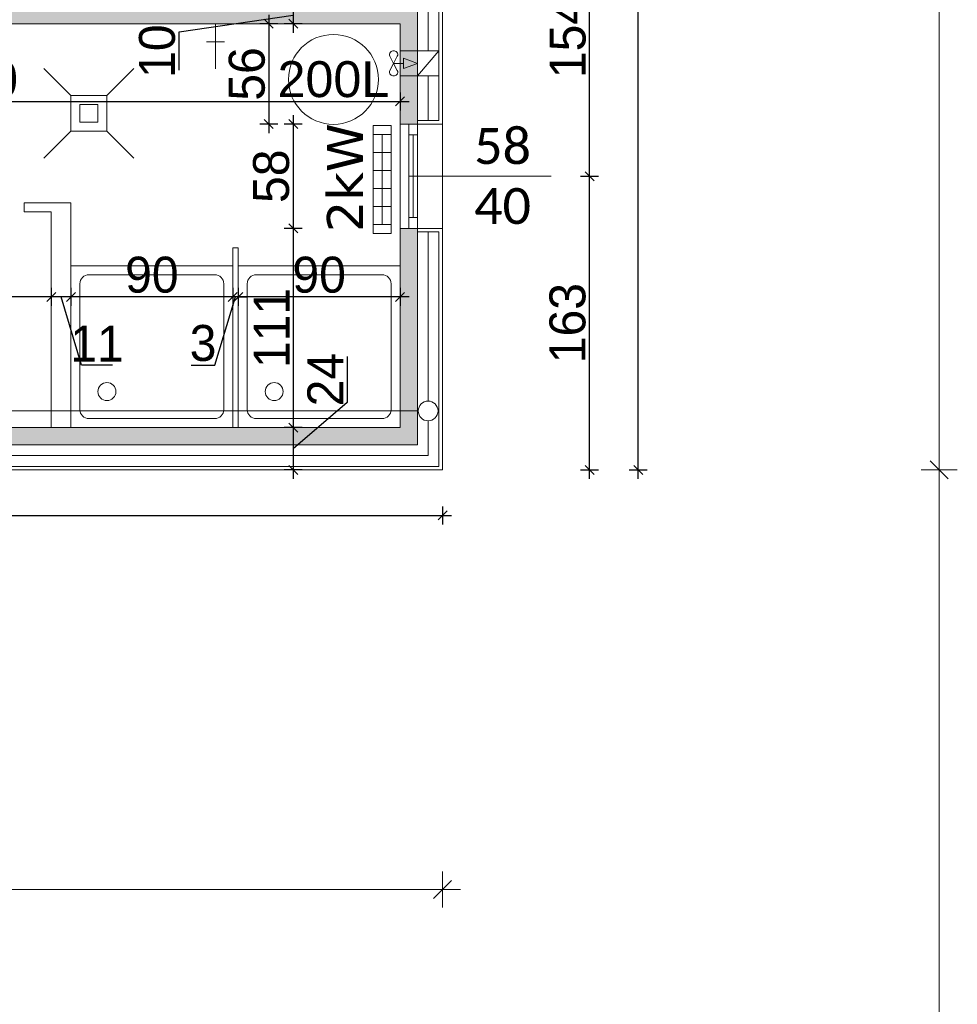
# Model space of a CAD drawing. Header units: millimetres. Extents: x 1962 to 3194, y -795 to -219.
# Tile 135 of 256: x 2525.5 to 2530.71, y -557.02 to -551.54. Entities that reach past the tile are written whole.
import ezdxf

# ---------------------------------------------------------------- set-up
doc = ezdxf.new("R2010")
doc.units = ezdxf.units.MM
doc.layers.get('0').update_dxf_attribs({"lineweight": 5})
doc.layers.get('Defpoints').update_dxf_attribs({"lineweight": 9})
for name, color, linetype, lineweight in [('A_hatch nawierzchnia', 253, 'Continuous', 9), ('A_obiekty kontenery', 152, 'Continuous', 9), ('A_obiekty kontenery elewacja', 62, 'Continuous', 9), ('A_obiekty kontenery izolacja', 213, 'BATTING', 9), ('A_obiekty kontenery opisy', 142, 'Continuous', 9), ('A_wymiary detale', 82, 'Continuous', 9), ('A_wyposażenie armatura sanitarna', 132, 'Continuous', 9), ('A_wyposażenie grzejniki elektr.', 22, 'Continuous', 9), ('A_wyposażenie kanalizacja', 32, 'Continuous', 9), ('A_wyposażenie przegrody wew.', 143, 'Continuous', 9), ('A_wyposażenie stolarka', 16, 'Continuous', 9), ('A_wyposażenie wentylacja i klimatyzacja', 95, 'Continuous', 9), ('A_wyposażenie zbiorniki', 77, 'Continuous', 9)]:
    doc.layers.add(name, color=color, linetype=linetype, lineweight=lineweight)
doc.styles.get("Standard").update_dxf_attribs({"font": 'arial.ttf'})
doc.styles.add('wymiary pzt', font='txt')
doc.linetypes.add('BATTING', pattern='A,0.00254,-2.54,[134,ltypeshp.shx,S=2.54,R=0,X=-2.54,Y=0],-5.08,[134,ltypeshp.shx,S=2.54,R=180,X=2.54,Y=0],-2.54', length=10.16254)
doc.dimstyles.new('wymiary detale', dxfattribs={"dimtxt": 0.2, "dimasz": 0.05, "dimexe": 0.05, "dimexo": 0, "dimgap": 0.02, "dimtad": 1, "dimdec": 0, "dimlfac": 100, "dimzin": 0, "dimtxsty": 'wymiary pzt', "dimblk": 'OBLIQUE', "dimcen": 0.1, "dimdle": 0.05, "dimadec": 1, "dimazin": 0, "dimtfac": 1, "dimtmove": 0, "dimatfit": 3, "dimfxl": 0, "dimarcsym": 0})

# ---------------------------------------------------------------- blocks, each defined once
blk = doc.blocks.new('zw$496D')
at = {"layer": 'A_wyposażenie armatura sanitarna'}
blk.add_lwpolyline([(0, -0.9), (0.9, -0.9), (0.9, 0), (0, 0)], close=True, dxfattribs=at)
blk.add_lwpolyline([(0.1, -0.85), (0.8, -0.85, 0.414214), (0.85, -0.8), (0.85, -0.1, 0.414214), (0.8, -0.05), (0.1, -0.05, 0.414214), (0.05, -0.1), (0.05, -0.8, 0.414214)], format="xyb", close=True, dxfattribs=at)
blk.add_circle((0.2, -0.2), 0.05, dxfattribs=at)
blk = doc.blocks.new('zw$1FD4')
at = {"layer": 'A_wyposażenie stolarka'}
blk.add_line((0.024, 0.06), (0.024, 0.52), dxfattribs=at)
for points in [[(0, 0.58), (0.048, 0.58), (0.048, 0), (0, 0)], [(0, 0.58), (0.048, 0.58), (0.048, 0.52), (0, 0.52)], [(0, 0), (0.048, 0), (0.048, 0.06), (0, 0.06)]]:
    blk.add_lwpolyline(points, close=True, dxfattribs=at)
blk = doc.blocks.new('zw$9861')
at = {"layer": 'A_wyposażenie grzejniki elektr.'}
for p, q in [((-0.1, 0.25), (0, 0.25)), ((-0.05, 0.25), (-0.05, -0.25)), ((-0.1, 0.15), (0, 0.15)), ((-0.1, 0.05), (0, 0.05)), ((-0.1, -0.05), (0, -0.05)), ((-0.1, -0.15), (0, -0.15)), ((-0.1, -0.25), (0, -0.25))]:
    blk.add_line(p, q, dxfattribs=at)
blk.add_lwpolyline([(-0.1, -0.3), (0, -0.3), (0, 0.3), (-0.1, 0.3)], close=True, dxfattribs=at)
at = {"layer": 'A_wyposażenie grzejniki elektr.', "insert": (-0.2565, 0.01), "char_height": 0.2, "width": 0.872235, "attachment_point": 5, "rotation": 90, "style": 'wymiary pzt'}
blk.add_mtext('{\\fVerdana|b0|i0|c238|p34;2kW}', dxfattribs=at)
blk = doc.blocks.new('zw$9365')
at = {"layer": 'A_wyposażenie wentylacja i klimatyzacja'}
h = blk.add_hatch(color=256, dxfattribs=at)
h.dxf.hatch_style = 1
h.paths.add_polyline_path([(0.0187, -0.0417), (0.0187, -0.07), (0.0187, -0.0983), (0.096, -0.07)])
for p, q in [((0.096, 0), (0.096, -0.14)), ((0.216, 0), (0.096, -0.14)), ((-0.036, -0.07), (-0.0566, -0.0305)), ((-0.036, -0.07), (-0.0154, -0.0305)), ((-0.036, -0.07), (-0.0566, -0.1095)), ((-0.036, -0.07), (0.0187, -0.07)), ((-0.036, -0.07), (-0.0154, -0.1095))]:
    blk.add_line(p, q, dxfattribs=at)
blk.add_lwpolyline([(0.216, 0), (0.216, -0.14), (0, -0.14), (0, 0)], close=True, dxfattribs=at)
for points in [[(0.096, -0.07), (0.0187, -0.0417), (0.0187, -0.07)], [(0.096, -0.07), (0.0187, -0.0983), (0.0187, -0.07)]]:
    blk.add_lwpolyline(points, dxfattribs=at)
for centre, radius, start, end in [((-0.036, -0.024), 0.024, 43.8139, 136.1861), ((-0.0389, -0.0212), 0.02, 136.1861, 207.5528), ((-0.0331, -0.0212), 0.02, 332.4472, 43.8139), ((-0.0389, -0.1188), 0.02, 152.4472, 223.8139), ((-0.0331, -0.1188), 0.02, 316.1861, 27.5528), ((-0.036, -0.116), 0.024, 223.8139, 316.1861)]:
    blk.add_arc(centre, radius, start, end, dxfattribs=at)
blk = doc.blocks.new('_Oblique')
at = {"color": 0, "linetype": 'ByBlock', "lineweight": -2}
blk.add_line((-0.5, -0.5), (0.5, 0.5), dxfattribs=at)
blk = doc.blocks.new('*D1332')
at = {"layer": 'A_obiekty kontenery opisy', "color": 0, "lineweight": -2}
for p, q in [((2.7624, 0.1), (2.7624, -27.198)), ((2.6624, 0), (2.8624, 0)), ((2.6624, -27.098), (2.8624, -27.098))]:
    blk.add_line(p, q, dxfattribs=at)
at = {"layer": 'Defpoints', "color": 0}
for p in [(0, 0), (0, -27.098), (2.7624, -27.098)]:
    blk.add_point(p, dxfattribs=at)
at = {"layer": 'A_obiekty kontenery opisy', "color": 0, "lineweight": -2, "xscale": 0.1, "yscale": 0.1, "zscale": 0.1}
for p, rotation in [((2.7624, 0), 90), ((2.7624, -27.098), 270)]:
    blk.add_blockref('_Oblique', p, dxfattribs=dict(at, rotation=rotation))
at = {"layer": 'A_obiekty kontenery opisy', "color": 0, "insert": (2.5183, -13.549), "char_height": 0.4, "attachment_point": 5, "rotation": 90, "style": 'wymiary pzt'}
blk.add_mtext('2710', dxfattribs=at)
blk = doc.blocks.new('*D1333')
at = {"layer": 'A_obiekty kontenery opisy', "color": 0, "lineweight": -2}
for p, q in [((2.7624, -26.998), (2.7624, -36.198)), ((2.6624, -27.098), (2.8624, -27.098)), ((2.6624, -36.098), (2.8624, -36.098))]:
    blk.add_line(p, q, dxfattribs=at)
at = {"layer": 'Defpoints', "color": 0}
for p in [(0, -27.098), (0, -36.098), (2.7624, -36.098)]:
    blk.add_point(p, dxfattribs=at)
at = {"layer": 'A_obiekty kontenery opisy', "color": 0, "lineweight": -2, "xscale": 0.1, "yscale": 0.1, "zscale": 0.1}
for p, rotation in [((2.7624, -27.098), 89.99999999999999), ((2.7624, -36.098), 270)]:
    blk.add_blockref('_Oblique', p, dxfattribs=dict(at, rotation=rotation))
at = {"layer": 'A_obiekty kontenery opisy', "color": 0, "insert": (2.5183, -31.598), "char_height": 0.4, "attachment_point": 5, "rotation": 90, "style": 'wymiary pzt'}
blk.add_mtext('900', dxfattribs=at)
blk = doc.blocks.new('*D1335')
at = {"layer": 'A_obiekty kontenery opisy', "color": 0, "lineweight": -2}
for p, q in [((-12.396, -29.332), (-12.396, -29.532)), ((0, -29.332), (0, -29.532)), ((0.1, -29.432), (-12.496, -29.432))]:
    blk.add_line(p, q, dxfattribs=at)
at = {"layer": 'Defpoints', "color": 0}
for p in [(-12.396, -27.098), (0, -27.098), (-12.396, -29.432)]:
    blk.add_point(p, dxfattribs=at)
at = {"layer": 'A_obiekty kontenery opisy', "color": 0, "lineweight": -2, "xscale": 0.1, "yscale": 0.1, "zscale": 0.1, "rotation": 180}
blk.add_blockref('_Oblique', (-12.396, -29.432), dxfattribs=at)
at = {"layer": 'A_obiekty kontenery opisy', "color": 0, "lineweight": -2, "xscale": 0.1, "yscale": 0.1, "zscale": 0.1}
blk.add_blockref('_Oblique', (0, -29.432), dxfattribs=at)
at = {"layer": 'A_obiekty kontenery opisy', "color": 0, "insert": (-6.198, -29.1879), "char_height": 0.4, "attachment_point": 5, "style": 'wymiary pzt'}
blk.add_mtext('1240', dxfattribs=at)
blk = doc.blocks.new('*D692')
at = {"layer": 'A_wymiary detale', "color": 0, "lineweight": -2}
for p, q in [((2515.4523, -554.2457), (2515.4523, -554.3457)), ((2527.8483, -554.2457), (2527.8483, -554.3457)), ((2515.4023, -554.2957), (2527.8983, -554.2957))]:
    blk.add_line(p, q, dxfattribs=at)
at = {"layer": 'Defpoints', "color": 0}
for p in [(2515.4523, -554.0426), (2527.8483, -554.0426), (2527.8483, -554.2957)]:
    blk.add_point(p, dxfattribs=at)
at = {"layer": 'A_wymiary detale', "color": 0, "lineweight": -2, "xscale": 0.05, "yscale": 0.05, "zscale": 0.05, "rotation": 180}
blk.add_blockref('_Oblique', (2515.4523, -554.2957), dxfattribs=at)
at = {"layer": 'A_wymiary detale', "color": 0, "lineweight": -2, "xscale": 0.05, "yscale": 0.05, "zscale": 0.05}
blk.add_blockref('_Oblique', (2527.8483, -554.2957), dxfattribs=at)
at = {"layer": 'A_wymiary detale', "color": 0, "insert": (2521.6503, -554.1737), "char_height": 0.2, "attachment_point": 5, "style": 'wymiary pzt'}
blk.add_mtext('1240', dxfattribs=at)
blk = doc.blocks.new('*D693')
at = {"layer": 'A_wymiary detale', "color": 0, "lineweight": -2}
for p, q in [((2528.6663, -554.0926), (2528.6663, -552.3586)), ((2528.6163, -552.4086), (2528.7163, -552.4086)), ((2528.6163, -554.0426), (2528.7163, -554.0426))]:
    blk.add_line(p, q, dxfattribs=at)
at = {"layer": 'Defpoints', "color": 0}
for p in [(2527.8483, -552.4086), (2528.6663, -552.4086), (2527.8483, -554.0426)]:
    blk.add_point(p, dxfattribs=at)
at = {"layer": 'A_wymiary detale', "color": 0, "lineweight": -2, "xscale": 0.05, "yscale": 0.05, "zscale": 0.05}
for p, rotation in [((2528.6663, -552.4086), 90), ((2528.6663, -554.0426), 270)]:
    blk.add_blockref('_Oblique', p, dxfattribs=dict(at, rotation=rotation))
at = {"layer": 'A_wymiary detale', "color": 0, "insert": (2528.5443, -553.2256), "char_height": 0.2, "attachment_point": 5, "rotation": 90, "style": 'wymiary pzt'}
blk.add_mtext('163', dxfattribs=at)
blk = doc.blocks.new('*D694')
at = {"layer": 'A_wymiary detale', "color": 0, "lineweight": -2}
for p, q in [((2528.6163, -550.8706), (2528.7163, -550.8706)), ((2528.6663, -552.4586), (2528.6663, -550.8206)), ((2528.6163, -552.4086), (2528.7163, -552.4086))]:
    blk.add_line(p, q, dxfattribs=at)
at = {"layer": 'Defpoints', "color": 0}
for p in [(2527.8483, -550.8706), (2528.6663, -550.8706), (2528.4525, -552.4086)]:
    blk.add_point(p, dxfattribs=at)
at = {"layer": 'A_wymiary detale', "color": 0, "lineweight": -2, "xscale": 0.05, "yscale": 0.05, "zscale": 0.05}
for p, rotation in [((2528.6663, -550.8706), 90), ((2528.6663, -552.4086), 270)]:
    blk.add_blockref('_Oblique', p, dxfattribs=dict(at, rotation=rotation))
at = {"layer": 'A_wymiary detale', "color": 0, "insert": (2528.5453, -551.6396), "char_height": 0.2, "attachment_point": 5, "rotation": 90, "style": 'wymiary pzt'}
blk.add_mtext('154', dxfattribs=at)
blk = doc.blocks.new('*D752')
at = {"layer": 'A_wymiary detale', "color": 0, "lineweight": -2}
for p, q in [((2527.0183, -551.4146), (2527.0183, -551.6106)), ((2527.0683, -551.4646), (2526.9683, -551.4646)), ((2526.3839, -551.6058), (2527.0183, -551.5126)), ((2527.0683, -551.5606), (2526.9683, -551.5606)), ((2526.3839, -551.8192), (2526.3839, -551.6058))]:
    blk.add_line(p, q, dxfattribs=at)
at = {"layer": 'Defpoints', "color": 0}
for p in [(2527.7083, -551.4646), (2527.0183, -551.5606), (2527.6123, -551.5606)]:
    blk.add_point(p, dxfattribs=at)
at = {"layer": 'A_wymiary detale', "color": 0, "lineweight": -2, "xscale": 0.05, "yscale": 0.05, "zscale": 0.05}
for p, rotation in [((2527.0183, -551.4646), 90), ((2527.0183, -551.5606), 270)]:
    blk.add_blockref('_Oblique', p, dxfattribs=dict(at, rotation=rotation))
at = {"layer": 'A_wymiary detale', "color": 0, "insert": (2526.2618, -551.7125), "char_height": 0.2, "attachment_point": 5, "rotation": 90, "style": 'wymiary pzt'}
blk.add_mtext('10', dxfattribs=at)
blk = doc.blocks.new('*D753')
at = {"layer": 'A_wymiary detale', "color": 0, "lineweight": -2}
for p, q in [((2526.882, -551.5106), (2526.882, -552.1686)), ((2526.932, -551.5606), (2526.832, -551.5606)), ((2526.932, -552.1186), (2526.832, -552.1186))]:
    blk.add_line(p, q, dxfattribs=at)
at = {"layer": 'Defpoints', "color": 0}
for p in [(2527.6123, -551.5606), (2526.882, -552.1186), (2527.6123, -552.1186)]:
    blk.add_point(p, dxfattribs=at)
at = {"layer": 'A_wymiary detale', "color": 0, "lineweight": -2, "xscale": 0.05, "yscale": 0.05, "zscale": 0.05}
for p, rotation in [((2526.882, -551.5606), 90), ((2526.882, -552.1186), 270)]:
    blk.add_blockref('_Oblique', p, dxfattribs=dict(at, rotation=rotation))
at = {"layer": 'A_wymiary detale', "color": 0, "insert": (2526.761, -551.8396), "char_height": 0.2, "attachment_point": 5, "rotation": 90, "style": 'wymiary pzt'}
blk.add_mtext('56', dxfattribs=at)
blk = doc.blocks.new('*D754')
at = {"layer": 'A_wymiary detale', "color": 0, "lineweight": -2}
for p, q in [((2527.0183, -552.0686), (2527.0183, -552.7486)), ((2527.0683, -552.1186), (2526.9683, -552.1186)), ((2527.0683, -552.6986), (2526.9683, -552.6986))]:
    blk.add_line(p, q, dxfattribs=at)
at = {"layer": 'Defpoints', "color": 0}
for p in [(2527.6123, -552.1186), (2527.0183, -552.6986), (2527.6123, -552.6986)]:
    blk.add_point(p, dxfattribs=at)
at = {"layer": 'A_wymiary detale', "color": 0, "lineweight": -2, "xscale": 0.05, "yscale": 0.05, "zscale": 0.05}
for p, rotation in [((2527.0183, -552.1186), 90), ((2527.0183, -552.6986), 270)]:
    blk.add_blockref('_Oblique', p, dxfattribs=dict(at, rotation=rotation))
at = {"layer": 'A_wymiary detale', "color": 0, "insert": (2526.8962, -552.4086), "char_height": 0.2, "attachment_point": 5, "rotation": 90, "style": 'wymiary pzt'}
blk.add_mtext('58', dxfattribs=at)
blk = doc.blocks.new('*D755')
at = {"layer": 'A_wymiary detale', "color": 0, "lineweight": -2}
for p, q in [((2527.0183, -552.6486), (2527.0183, -553.8566)), ((2527.0683, -552.6986), (2526.9683, -552.6986)), ((2527.0683, -553.8066), (2526.9683, -553.8066))]:
    blk.add_line(p, q, dxfattribs=at)
at = {"layer": 'Defpoints', "color": 0}
for p in [(2527.6123, -552.6986), (2527.0183, -553.8066), (2527.6123, -553.8066)]:
    blk.add_point(p, dxfattribs=at)
at = {"layer": 'A_wymiary detale', "color": 0, "lineweight": -2, "xscale": 0.05, "yscale": 0.05, "zscale": 0.05}
for p, rotation in [((2527.0183, -552.6986), 90), ((2527.0183, -553.8066), 270)]:
    blk.add_blockref('_Oblique', p, dxfattribs=dict(at, rotation=rotation))
at = {"layer": 'A_wymiary detale', "color": 0, "insert": (2526.8983, -553.2526), "char_height": 0.2, "attachment_point": 5, "rotation": 90, "style": 'wymiary pzt'}
blk.add_mtext('111', dxfattribs=at)
blk = doc.blocks.new('*D756')
at = {"layer": 'A_wymiary detale', "color": 0, "lineweight": -2}
for p, q in [((2527.3179, -553.4115), (2527.3179, -553.6681)), ((2527.3179, -553.6681), (2527.0183, -553.9246)), ((2527.0183, -553.7566), (2527.0183, -554.0926)), ((2527.0683, -553.8066), (2526.9683, -553.8066)), ((2527.0683, -554.0426), (2526.9683, -554.0426))]:
    blk.add_line(p, q, dxfattribs=at)
at = {"layer": 'Defpoints', "color": 0}
for p in [(2527.6123, -553.8066), (2527.0183, -554.0426), (2527.8483, -554.0426)]:
    blk.add_point(p, dxfattribs=at)
at = {"layer": 'A_wymiary detale', "color": 0, "lineweight": -2, "xscale": 0.05, "yscale": 0.05, "zscale": 0.05}
for p, rotation in [((2527.0183, -553.8066), 90), ((2527.0183, -554.0426), 270)]:
    blk.add_blockref('_Oblique', p, dxfattribs=dict(at, rotation=rotation))
at = {"layer": 'A_wymiary detale', "color": 0, "insert": (2527.1968, -553.5398), "char_height": 0.2, "attachment_point": 5, "rotation": 90, "style": 'wymiary pzt'}
blk.add_mtext('24', dxfattribs=at)
blk = doc.blocks.new('*D757')
at = {"layer": 'A_wymiary detale', "color": 0, "lineweight": -2}
for p, q in [((2526.7123, -553.0295), (2526.7123, -553.1295)), ((2527.6123, -553.0295), (2527.6123, -553.1295)), ((2527.6623, -553.0795), (2526.6623, -553.0795))]:
    blk.add_line(p, q, dxfattribs=at)
at = {"layer": 'Defpoints', "color": 0}
for p in [(2526.7123, -552.9066), (2527.6123, -552.9066), (2526.7123, -553.0795)]:
    blk.add_point(p, dxfattribs=at)
at = {"layer": 'A_wymiary detale', "color": 0, "lineweight": -2, "xscale": 0.05, "yscale": 0.05, "zscale": 0.05, "rotation": 180}
blk.add_blockref('_Oblique', (2526.7123, -553.0795), dxfattribs=at)
at = {"layer": 'A_wymiary detale', "color": 0, "lineweight": -2, "xscale": 0.05, "yscale": 0.05, "zscale": 0.05}
blk.add_blockref('_Oblique', (2527.6123, -553.0795), dxfattribs=at)
at = {"layer": 'A_wymiary detale', "color": 0, "insert": (2527.1623, -552.9574), "char_height": 0.2, "attachment_point": 5, "style": 'wymiary pzt'}
blk.add_mtext('90', dxfattribs=at)
blk = doc.blocks.new('*D758')
at = {"layer": 'A_wymiary detale', "color": 0, "lineweight": -2}
for p, q in [((2526.6823, -553.0295), (2526.6823, -553.1295)), ((2526.7123, -553.0295), (2526.7123, -553.1295)), ((2526.5824, -553.4595), (2526.6973, -553.0795)), ((2526.6823, -553.0795), (2526.6323, -553.0795)), ((2526.7123, -553.0795), (2526.6823, -553.0795)), ((2526.7123, -553.0795), (2526.7623, -553.0795)), ((2526.4512, -553.4595), (2526.5824, -553.4595))]:
    blk.add_line(p, q, dxfattribs=at)
at = {"layer": 'Defpoints', "color": 0}
for p in [(2526.6823, -552.8066), (2526.7123, -552.9066), (2526.6823, -553.0795)]:
    blk.add_point(p, dxfattribs=at)
at = {"layer": 'A_wymiary detale', "color": 0, "lineweight": -2, "xscale": 0.05, "yscale": 0.05, "zscale": 0.05}
blk.add_blockref('_Oblique', (2526.6823, -553.0795), dxfattribs=at)
at = {"layer": 'A_wymiary detale', "color": 0, "lineweight": -2, "xscale": 0.05, "yscale": 0.05, "zscale": 0.05, "rotation": 180}
blk.add_blockref('_Oblique', (2526.7123, -553.0795), dxfattribs=at)
at = {"layer": 'A_wymiary detale', "color": 0, "insert": (2526.5168, -553.3374), "char_height": 0.2, "attachment_point": 5, "style": 'wymiary pzt'}
blk.add_mtext('3', dxfattribs=at)
blk = doc.blocks.new('*D759')
at = {"layer": 'A_wymiary detale', "color": 0, "lineweight": -2}
for p, q in [((2525.7823, -553.0295), (2525.7823, -553.1295)), ((2526.6823, -553.0295), (2526.6823, -553.1295)), ((2526.7323, -553.0795), (2525.7323, -553.0795))]:
    blk.add_line(p, q, dxfattribs=at)
at = {"layer": 'Defpoints', "color": 0}
for p in [(2526.6823, -552.8066), (2525.7823, -552.9066), (2525.7823, -553.0795)]:
    blk.add_point(p, dxfattribs=at)
at = {"layer": 'A_wymiary detale', "color": 0, "lineweight": -2, "xscale": 0.05, "yscale": 0.05, "zscale": 0.05, "rotation": 180}
blk.add_blockref('_Oblique', (2525.7823, -553.0795), dxfattribs=at)
at = {"layer": 'A_wymiary detale', "color": 0, "lineweight": -2, "xscale": 0.05, "yscale": 0.05, "zscale": 0.05}
blk.add_blockref('_Oblique', (2526.6823, -553.0795), dxfattribs=at)
at = {"layer": 'A_wymiary detale', "color": 0, "insert": (2526.2323, -552.9574), "char_height": 0.2, "attachment_point": 5, "style": 'wymiary pzt'}
blk.add_mtext('90', dxfattribs=at)
blk = doc.blocks.new('*D760')
at = {"layer": 'A_wymiary detale', "color": 0, "lineweight": -2}
for p, q in [((2525.6723, -553.0295), (2525.6723, -553.1295)), ((2525.7823, -553.0295), (2525.7823, -553.1295)), ((2525.8323, -553.0795), (2525.6223, -553.0795)), ((2525.8413, -553.4595), (2525.7273, -553.0795)), ((2526.0136, -553.4595), (2525.8413, -553.4595))]:
    blk.add_line(p, q, dxfattribs=at)
at = {"layer": 'Defpoints', "color": 0}
for p in [(2525.6723, -552.6066), (2525.7823, -552.9066), (2525.6723, -553.0795)]:
    blk.add_point(p, dxfattribs=at)
at = {"layer": 'A_wymiary detale', "color": 0, "lineweight": -2, "xscale": 0.05, "yscale": 0.05, "zscale": 0.05, "rotation": 180}
blk.add_blockref('_Oblique', (2525.6723, -553.0795), dxfattribs=at)
at = {"layer": 'A_wymiary detale', "color": 0, "lineweight": -2, "xscale": 0.05, "yscale": 0.05, "zscale": 0.05}
blk.add_blockref('_Oblique', (2525.7823, -553.0795), dxfattribs=at)
at = {"layer": 'A_wymiary detale', "color": 0, "insert": (2525.9274, -553.3395), "char_height": 0.2, "attachment_point": 5, "style": 'wymiary pzt'}
blk.add_mtext('11', dxfattribs=at)
blk = doc.blocks.new('*D761')
at = {"layer": 'A_wymiary detale', "color": 0, "lineweight": -2}
for p, q in [((2524.5723, -553.0295), (2524.5723, -553.1295)), ((2525.6723, -553.0295), (2525.6723, -553.1295)), ((2525.7223, -553.0795), (2524.5223, -553.0795))]:
    blk.add_line(p, q, dxfattribs=at)
at = {"layer": 'Defpoints', "color": 0}
for p in [(2524.5723, -552.6066), (2525.6723, -552.6066), (2524.5723, -553.0795)]:
    blk.add_point(p, dxfattribs=at)
at = {"layer": 'A_wymiary detale', "color": 0, "lineweight": -2, "xscale": 0.05, "yscale": 0.05, "zscale": 0.05, "rotation": 180}
blk.add_blockref('_Oblique', (2524.5723, -553.0795), dxfattribs=at)
at = {"layer": 'A_wymiary detale', "color": 0, "lineweight": -2, "xscale": 0.05, "yscale": 0.05, "zscale": 0.05}
blk.add_blockref('_Oblique', (2525.6723, -553.0795), dxfattribs=at)
at = {"layer": 'A_wymiary detale', "color": 0, "insert": (2525.1223, -552.9574), "char_height": 0.2, "attachment_point": 5, "style": 'wymiary pzt'}
blk.add_mtext('110', dxfattribs=at)
blk = doc.blocks.new('*D831')
at = {"layer": 'A_wymiary detale', "color": 0, "lineweight": -2}
for p, q in [((2522.9163, -551.9426), (2522.9163, -552.0426)), ((2527.6123, -551.9426), (2527.6123, -552.0426)), ((2522.8663, -551.9926), (2527.6623, -551.9926))]:
    blk.add_line(p, q, dxfattribs=at)
at = {"layer": 'Defpoints', "color": 0}
for p in [(2522.9163, -551.5606), (2527.6123, -551.5606), (2527.6123, -551.9926)]:
    blk.add_point(p, dxfattribs=at)
at = {"layer": 'A_wymiary detale', "color": 0, "lineweight": -2, "xscale": 0.05, "yscale": 0.05, "zscale": 0.05, "rotation": 180}
blk.add_blockref('_Oblique', (2522.9163, -551.9926), dxfattribs=at)
at = {"layer": 'A_wymiary detale', "color": 0, "lineweight": -2, "xscale": 0.05, "yscale": 0.05, "zscale": 0.05}
blk.add_blockref('_Oblique', (2527.6123, -551.9926), dxfattribs=at)
at = {"layer": 'A_wymiary detale', "color": 0, "insert": (2525.2643, -551.8706), "char_height": 0.2, "attachment_point": 5, "style": 'wymiary pzt'}
blk.add_mtext('470', dxfattribs=at)
blk = doc.blocks.new('*D904')
at = {"layer": 'A_wymiary detale', "color": 0, "lineweight": -2}
for p, q in [((2528.9369, -554.0926), (2528.9369, -526.8946)), ((2528.8869, -526.9446), (2528.9869, -526.9446)), ((2528.8869, -554.0426), (2528.9869, -554.0426))]:
    blk.add_line(p, q, dxfattribs=at)
at = {"layer": 'Defpoints', "color": 0}
for p in [(2527.8483, -526.9446), (2528.9369, -526.9446), (2527.8483, -554.0426)]:
    blk.add_point(p, dxfattribs=at)
at = {"layer": 'A_wymiary detale', "color": 0, "lineweight": -2, "xscale": 0.05, "yscale": 0.05, "zscale": 0.05}
for p, rotation in [((2528.9369, -526.9446), 89.99999999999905), ((2528.9369, -554.0426), 269.999999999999)]:
    blk.add_blockref('_Oblique', p, dxfattribs=dict(at, rotation=rotation))
at = {"layer": 'A_wymiary detale', "color": 0, "insert": (2528.8148, -540.4936), "char_height": 0.2, "attachment_point": 5, "rotation": 90, "style": 'wymiary pzt'}
blk.add_mtext('2710', dxfattribs=at)
blk = doc.blocks.new('zw$EC30')
at = {"layer": 'A_hatch nawierzchnia'}
h = blk.add_hatch(color=256, dxfattribs=at)
h.dxf.hatch_style = 1
h.paths.add_polyline_path([(-4.932, -24.52), (-4.932, -24.616), (-0.236, -24.616), (-0.236, -25.174), (-0.188, -25.174), (-0.14, -25.174), (-0.14, -24.52)])
h.paths.add_polyline_path([(-0.14, -26.958), (-0.14, -25.754), (-0.188, -25.754), (-0.236, -25.754), (-0.236, -26.862), (-6.102, -26.862), (-6.102, -24.616), (-5.852, -24.616), (-5.852, -24.52), (-6.198, -24.52), (-6.198, -26.958)])
at = {"layer": 'A_obiekty kontenery'}
for p, q in [((-0.236, -25.174), (-0.14, -25.174)), ((0, -25.174), (0, -25.754)), ((-0.236, -25.754), (-0.14, -25.754))]:
    blk.add_line(p, q, dxfattribs=at)
for points in [[(-5.852, -24.52), (-6.198, -24.52), (-6.198, -26.958), (-0.14, -26.958), (-0.14, -24.52), (-4.932, -24.52)], [(-5.852, -24.616), (-6.102, -24.616), (-6.102, -26.862), (-0.236, -26.862), (-0.236, -24.616), (-4.932, -24.616)]]:
    blk.add_lwpolyline(points, dxfattribs=at)
at = {"layer": 'A_obiekty kontenery elewacja'}
for points in [[(-0.14, -25.174), (0, -25.174), (0, -24.216), (-0.14, -24.216)], [(-0.14, -25.154), (-0.02, -25.154), (-0.02, -24.236), (-0.14, -24.236)], [(-12.256, -25.754), (-12.396, -25.754), (-12.396, -27.098), (0, -27.098), (0, -25.754), (-0.14, -25.754)], [(-12.256, -25.774), (-12.376, -25.774), (-12.376, -27.078), (-0.02, -27.078), (-0.02, -25.774), (-0.14, -25.774)]]:
    blk.add_lwpolyline(points, dxfattribs=at)
at = {"layer": 'A_obiekty kontenery izolacja', "ltscale": 0.01}
for points in [[(-0.08, -24.766), (-0.08, -24.236)], [(-0.08, -25.154), (-0.08, -24.906)], [(-0.08, -26.7146), (-0.08, -25.774)], [(-12.316, -26.8246), (-12.316, -27.018), (-0.08, -27.018), (-0.08, -26.8246)]]:
    blk.add_lwpolyline(points, dxfattribs=at)
at = {"layer": 'A_wyposażenie armatura sanitarna'}
for p, q in [((-1.2621, -24.616), (-1.2621, -24.866)), ((-1.3121, -24.716), (-1.2121, -24.716)), ((-2.066, -25.014), (-2.216, -24.864)), ((-1.866, -25.014), (-1.716, -24.864)), ((-2.066, -25.214), (-2.216, -25.364)), ((-1.866, -25.214), (-1.716, -25.364))]:
    blk.add_line(p, q, dxfattribs=at)
for points in [[(-2.066, -25.014), (-1.866, -25.014), (-1.866, -25.214), (-2.066, -25.214)], [(-1.916, -25.064), (-2.016, -25.064), (-2.016, -25.164), (-1.916, -25.164)]]:
    blk.add_lwpolyline(points, close=True, dxfattribs=at)
at = {"layer": 'A_wyposażenie kanalizacja'}
blk.add_lwpolyline([(-5.7319, -26.7696), (-0.135, -26.7696)], dxfattribs=at)
blk.add_circle((-0.08, -26.7696), 0.055, dxfattribs=at)
at = {"layer": 'A_wyposażenie przegrody wew.'}
for p, q in [((-2.066, -25.612), (-2.326, -25.612)), ((-2.326, -25.662), (-2.326, -25.612)), ((-2.066, -26.862), (-2.066, -25.612)), ((-2.176, -25.662), (-2.326, -25.662)), ((-2.176, -26.862), (-2.176, -25.662))]:
    blk.add_line(p, q, dxfattribs=at)
blk.add_lwpolyline([(-1.166, -25.862), (-1.136, -25.862), (-1.136, -26.862), (-1.166, -26.862)], close=True, dxfattribs=at)
at = {"layer": 'A_wyposażenie stolarka'}
blk.add_line((-0.188, -25.464), (0.6042, -25.464), dxfattribs=at)
at = {"layer": 'A_wyposażenie zbiorniki'}
blk.add_circle((-0.6066, -24.9252), 0.25, dxfattribs=at)
at = {"layer": 'A_wyposażenie armatura sanitarna', "xscale": -1, "rotation": 180}
for p in [(-2.066, -26.862), (-1.136, -26.862)]:
    blk.add_blockref('zw$496D', p, dxfattribs=at)
at = {"layer": 'A_wyposażenie grzejniki elektr.'}
blk.add_blockref('zw$9861', (-0.286, -25.4821), dxfattribs=at)
at = {"layer": 'A_wyposażenie stolarka', "xscale": -1}
blk.add_blockref('zw$1FD4', (-0.14, -25.754), dxfattribs=at)
at = {"layer": 'A_wyposażenie wentylacja i klimatyzacja'}
blk.add_blockref('zw$9365', (-0.236, -24.766), dxfattribs=at)
at = {"layer": 'A_wyposażenie stolarka', "insert": (0.3339, -25.464), "char_height": 0.2, "width": 0.488349, "attachment_point": 5, "style": 'wymiary pzt'}
blk.add_mtext('{\\fCalibri|b0|i0|c238|p34;58}\\P{\\fCalibri|b0|i0|c238|p34;40}', dxfattribs=at)
at = {"layer": 'A_wyposażenie zbiorniki', "insert": (-0.6066, -24.9252), "char_height": 0.2, "width": 0.490393, "attachment_point": 5}
blk.add_mtext('200L', dxfattribs=at)
at = {"layer": 'A_obiekty kontenery opisy'}
for p1, p2, distance, picture, middle in [((0, 0), (0, -27.098), 2.7624, '*D1332', (2.5183, -13.549)), ((0, -27.098), (-12.396, -27.098), 2.334, '*D1335', (-6.198, -29.1879))]:
    dim = blk.add_aligned_dim(p1=p1, p2=p2, distance=distance, dimstyle='wymiary detale', override={"dimscale": 2, "dimblk": 'Oblique'}, dxfattribs=at)
    dim.commit()
    dim.dimension.update_dxf_attribs({"geometry": picture, "text_midpoint": middle})
dim = blk.add_linear_dim(base=(2.7624, -36.098), p1=(0, -27.098), p2=(0, -36.098), angle=270, dimstyle='wymiary detale', override={"dimscale": 2, "dimblk": 'Oblique'}, dxfattribs=at)
dim.commit()
dim.dimension.update_dxf_attribs({"geometry": '*D1333', "text_midpoint": (2.5183, -31.598)})

msp = doc.modelspace()

# ---------------------------------------------------------------- block references
msp.add_blockref('zw$EC30', (2527.8483, -526.9446))

# ---------------------------------------------------------------- dimensions: what is measured, and where the dimension line sits
at = {"layer": 'A_wymiary detale'}
for p1, p2, distance, picture, middle in [((2527.8483, -554.0426), (2527.8483, -526.9446), -1.0886, '*D904', (2528.8148, -540.4936)), ((2527.8483, -554.0426), (2527.8483, -552.4086), -0.8181, '*D693', (2528.5443, -553.2256)), ((2527.6123, -552.9066), (2526.7123, -552.9066), 0.1729, '*D757', (2527.1623, -552.9574)), ((2515.4523, -554.0426), (2527.8483, -554.0426), -0.2531, '*D692', (2521.6503, -554.1737))]:
    dim = msp.add_aligned_dim(p1=p1, p2=p2, distance=distance, dimstyle='wymiary detale', dxfattribs=at)
    dim.commit()
    dim.dimension.update_dxf_attribs({"geometry": picture, "text_midpoint": middle})
for base, p1, p2, angle, picture, middle in [((2528.6663, -550.8706), (2528.4525, -552.4086), (2527.8483, -550.8706), 90, '*D694', (2528.5453, -551.6396)), ((2526.882, -552.1186), (2527.6123, -551.5606), (2527.6123, -552.1186), 270, '*D753', (2526.761, -551.8396)), ((2527.0183, -552.6986), (2527.6123, -552.1186), (2527.6123, -552.6986), 270, '*D754', (2526.8962, -552.4086)), ((2524.5723, -553.0795), (2525.6723, -552.6066), (2524.5723, -552.6066), 180, '*D761', (2525.1223, -552.9574)), ((2525.6723, -553.0795), (2525.7823, -552.9066), (2525.6723, -552.6066), 180, '*D760', (2525.8613, -553.3395)), ((2527.0183, -553.8066), (2527.6123, -552.6986), (2527.6123, -553.8066), 270, '*D755', (2526.8983, -553.2526)), ((2525.7823, -553.0795), (2526.6823, -552.8066), (2525.7823, -552.9066), 180, '*D759', (2526.2323, -552.9574))]:
    dim = msp.add_linear_dim(base=base, p1=p1, p2=p2, angle=angle, dimstyle='wymiary detale', override={"dimtmove": 1}, dxfattribs=at)
    dim.commit()
    dim.dimension.update_dxf_attribs({"geometry": picture, "text_midpoint": middle})
for base, p1, p2, angle, picture, middle in [((2527.0183, -551.5606), (2527.7083, -551.4646), (2527.6123, -551.5606), 270, '*D752', (2526.3839, -551.6258)), ((2526.6823, -553.0795), (2526.7123, -552.9066), (2526.6823, -552.8066), 180, '*D758', (2526.5624, -553.4595)), ((2527.0183, -554.0426), (2527.6123, -553.8066), (2527.8483, -554.0426), 270, '*D756', (2527.3179, -553.6481))]:
    dim = msp.add_linear_dim(base=base, p1=p1, p2=p2, angle=angle, dimstyle='wymiary detale', override={"dimtmove": 1}, dxfattribs=at)
    dim.commit()
    dim.dimension.update_dxf_attribs({"geometry": picture, "text_midpoint": middle, "dimtype": 160})
dim = msp.add_linear_dim(base=(2527.6123, -551.9926), p1=(2522.9163, -551.5606), p2=(2527.6123, -551.5606), dimstyle='wymiary detale', override={"dimtmove": 1}, dxfattribs=at)
dim.commit()
dim.dimension.update_dxf_attribs({"geometry": '*D831', "text_midpoint": (2525.2643, -551.8706)})

doc.saveas('drawing.dxf')
